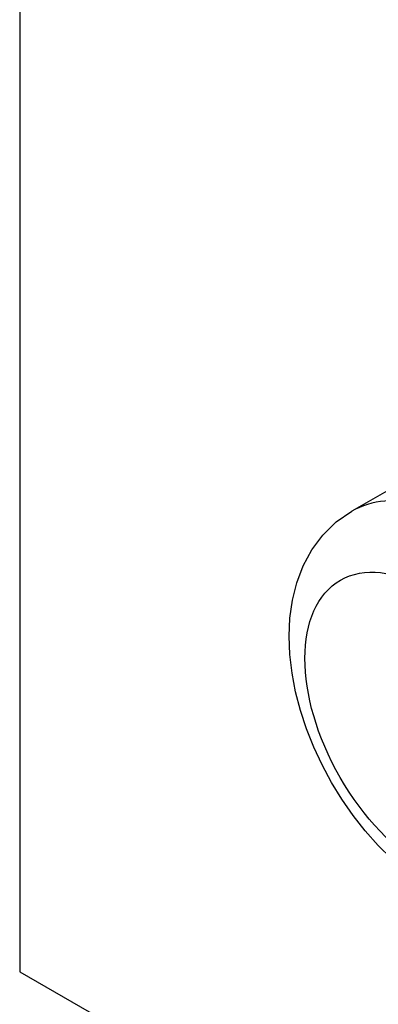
# Model space of a CAD drawing. Header units: inches. Extents: x 11 to 130, y 11 to 79.
# Tile 43 of 57: x 116.131 to 116.34, y 45.027 to 45.6. Entities that reach past the tile are written whole.
import ezdxf

# ---------------------------------------------------------------- set-up
doc = ezdxf.new("R2010")
doc.units = ezdxf.units.IN
doc.header["$MEASUREMENT"] = 0
doc.layers.add('Visible Edges(ANSI)', color=7, linetype='Continuous', lineweight=25)
doc.layers.add('Visible Tangent Edges(ANSI)', color=7, linetype='Continuous', lineweight=25)

msp = doc.modelspace()

# ---------------------------------------------------------------- linework, layer by layer
at = {"layer": 'Visible Edges(ANSI)'}
msp.add_line((116.35776, 45.33314), (116.32436, 45.3139), dxfattribs=at)
at = {"layer": 'Visible Edges(ANSI)', "flags": 128}
msp.add_lwpolyline([(116.34771, 45.11149), (116.33977, 45.11936), (116.33226, 45.12782), (116.3252, 45.1368), (116.31863, 45.14624), (116.31259, 45.15607), (116.30712, 45.16623), (116.30225, 45.17665), (116.29803, 45.18726), (116.29448, 45.198), (116.29166, 45.20882), (116.28959, 45.21965), (116.28832, 45.23044), (116.28789, 45.24116), (116.28837, 45.25173), (116.28984, 45.26213), (116.29239, 45.2723), (116.29613, 45.28213), (116.30116, 45.29145), (116.30757, 45.30005), (116.31536, 45.30765), (116.32436, 45.3139)], dxfattribs=at)
at = {"layer": 'Visible Tangent Edges(ANSI)'}
for p, q in [((116.13102, 63.23405), (116.13102, 45.04586)), ((116.13102, 45.04586), (124.77244, 40.0696))]:
    msp.add_line(p, q, dxfattribs=at)
msp.add_ellipse((116.38968, 45.20046), major_axis=(0.06533, -0.11344), ratio=0.578093, start_param=0, end_param=3.141593, dxfattribs=at)
msp.add_ellipse((116.36741, 45.18764), major_axis=(0.04961, -0.08615), ratio=0.578093, dxfattribs=at)

doc.saveas('drawing.dxf')
